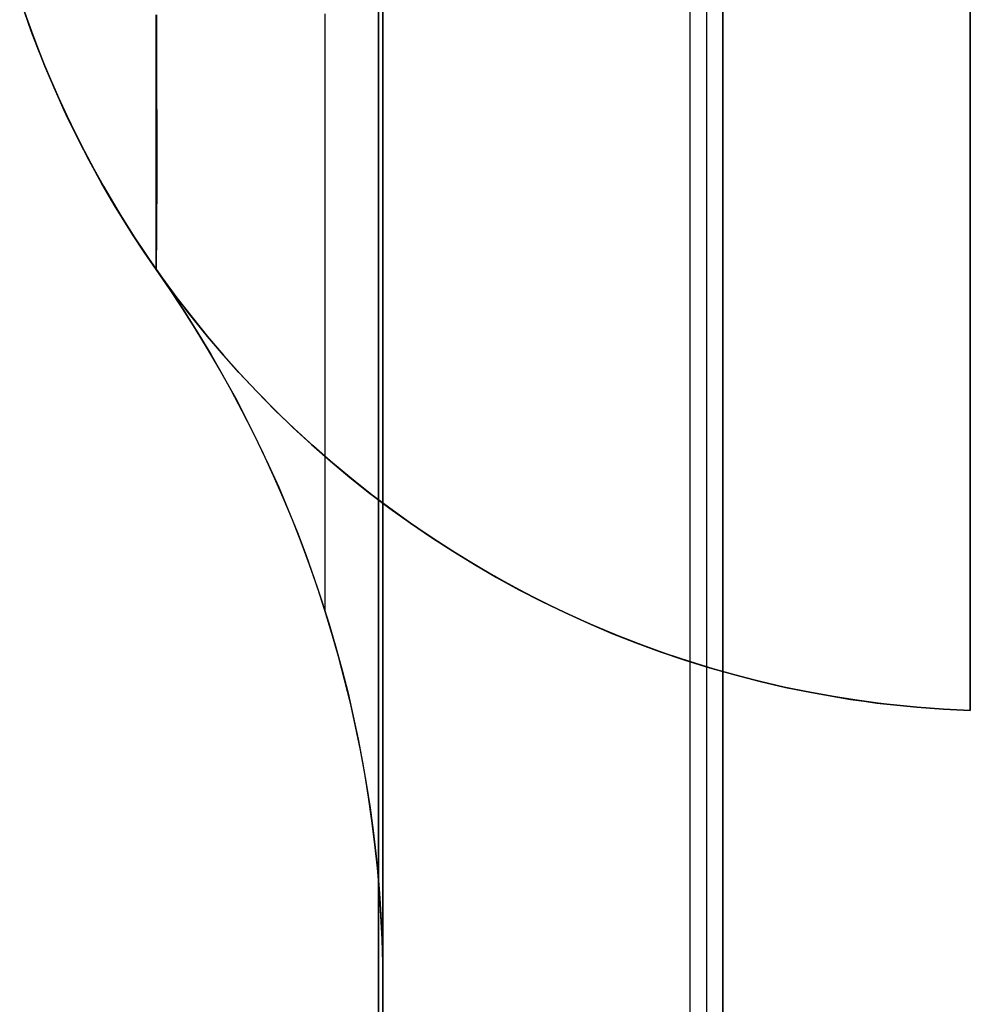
# Model space of a CAD drawing. Header units: millimetres. Extents: x -15 to 7, y 1 to 148.
# Tile 101 of 256: x -6.52 to -6.062, y 17.489 to 17.963. Entities that reach past the tile are written whole.
import ezdxf

# ---------------------------------------------------------------- set-up
doc = ezdxf.new("R2010")
doc.units = ezdxf.units.MM
doc.header["$MEASUREMENT"] = 0
doc.layers.add('Default', color=7, linetype='Continuous', true_color=0x000000)

msp = doc.modelspace()

# ---------------------------------------------------------------- linework, layer by layer
at = {"layer": 'Default', "color": 254, "true_color": 0xcad1ee}
for points in [[(-6.34722, 11.58881), (-6.34722, 100.44193)], [(-6.34722, 100.44193), (-6.34722, 11.58881)], [(-6.34722, 11.58881), (-6.34722, 100.44193)], [(-6.34722, 11.58881), (-6.34722, 100.44193)], [(-6.34722, 11.58881), (-6.34722, 100.44193)], [(-6.34722, 11.58881), (-6.34722, 100.44193)], [(-6.19722, 11.58881), (-6.19722, 100.44193)], [(-6.19722, 11.58881), (-6.19722, 100.44193)], [(-6.18937, 100.44193), (-6.18937, 11.58881)], [(-6.18937, 100.44193), (-6.18937, 11.58881)], [(-6.18151, 11.58881), (-6.18151, 100.44193)], [(-6.18151, 100.44193), (-6.18151, 11.58881)], [(-6.06245, 96.78991), (-6.06245, 17.6307)], [(-6.06245, 17.6307), (-6.06245, 96.78991)], [(-6.345, 69.63339), (-6.345, 16.35376)], [(-6.345, 16.35376), (-6.345, 69.63339)], [(-6.345, 16.35376), (-6.345, 69.63339)], [(-6.345, 17.20913), (-6.345, 18.07991)], [(-6.345, 18.07991), (-6.345, 17.20913)], [(-6.345, 17.20913), (-6.345, 18.07991)], [(-6.345, 18.07991), (-6.345, 17.20913)], [(-6.06245, 17.6307), (-6.07342, 17.6312), (-6.08446, 17.63195), (-6.09558, 17.63296), (-6.10676, 17.63422), (-6.11799, 17.63575), (-6.12927, 17.63755), (-6.14059, 17.63962), (-6.15194, 17.64196), (-6.16331, 17.64459), (-6.17469, 17.64751), (-6.18607, 17.65071), (-6.19743, 17.6542), (-6.20878, 17.65798), (-6.22009, 17.66205), (-6.23136, 17.66642), (-6.24258, 17.67109), (-6.25374, 17.67605), (-6.26481, 17.6813), (-6.2758, 17.68685), (-6.28669, 17.69269), (-6.29747, 17.69882), (-6.30813, 17.70523), (-6.31866, 17.71193), (-6.32904, 17.71891), (-6.33927, 17.72616), (-6.34933, 17.73368), (-6.35921, 17.74146), (-6.36891, 17.7495), (-6.37842, 17.75779), (-6.38772, 17.76633), (-6.3968, 17.77509), (-6.40566, 17.78409), (-6.41429, 17.79331), (-6.42267, 17.80273), (-6.43081, 17.81235), (-6.4387, 17.82217), (-6.44632, 17.83216), (-6.45368, 17.84233), (-6.46076, 17.85265), (-6.46757, 17.86312), (-6.47409, 17.87373), (-6.48034, 17.88446), (-6.48629, 17.89531), (-6.49195, 17.90626), (-6.49732, 17.91731), (-6.5024, 17.92843), (-6.50718, 17.93962), (-6.51166, 17.95088), (-6.51585, 17.96217), (-6.51975, 17.97351)], [(-6.51873, 17.97047), (-6.51556, 17.96136), (-6.51221, 17.95232), (-6.5087, 17.94335), (-6.50501, 17.93446), (-6.50115, 17.92564), (-6.49714, 17.91691), (-6.49296, 17.90828), (-6.48862, 17.89973), (-6.48412, 17.89129), (-6.47948, 17.88295), (-6.47468, 17.87471), (-6.46974, 17.86659), (-6.46466, 17.85858), (-6.45944, 17.85068), (-6.45409, 17.84291)], [(-6.51873, 17.97047), (-6.51556, 17.96136), (-6.51221, 17.95232), (-6.5087, 17.94335), (-6.50501, 17.93446), (-6.50115, 17.92564), (-6.49714, 17.91691), (-6.49296, 17.90828), (-6.48862, 17.89973), (-6.48412, 17.89129), (-6.47948, 17.88295), (-6.47468, 17.87471), (-6.46974, 17.86659), (-6.46466, 17.85858), (-6.45944, 17.85068), (-6.45409, 17.84291)], [(-6.51873, 17.97047), (-6.51556, 17.96136), (-6.51221, 17.95232), (-6.5087, 17.94335), (-6.50501, 17.93446), (-6.50115, 17.92564), (-6.49714, 17.91691), (-6.49296, 17.90828), (-6.48862, 17.89973), (-6.48412, 17.89129), (-6.47948, 17.88295), (-6.47468, 17.87471), (-6.46974, 17.86659), (-6.46466, 17.85858), (-6.45944, 17.85068), (-6.45409, 17.84291)], [(-6.51873, 17.97047), (-6.51556, 17.96136), (-6.51221, 17.95232), (-6.5087, 17.94335), (-6.50501, 17.93446), (-6.50115, 17.92564), (-6.49714, 17.91691), (-6.49296, 17.90828), (-6.48862, 17.89973), (-6.48412, 17.89129), (-6.47948, 17.88295), (-6.47468, 17.87471), (-6.46974, 17.86659), (-6.46466, 17.85858), (-6.45944, 17.85068), (-6.45409, 17.84291)], [(-6.45409, 17.84291), (-6.45984, 17.85128), (-6.46541, 17.85974), (-6.4708, 17.8683), (-6.476, 17.87694), (-6.48101, 17.88566), (-6.48583, 17.89446), (-6.49046, 17.90332), (-6.4949, 17.91225), (-6.49915, 17.92123), (-6.5032, 17.93027), (-6.50706, 17.93934), (-6.51073, 17.94846), (-6.5142, 17.95761), (-6.51748, 17.96679)], [(-6.45409, 17.84291), (-6.45984, 17.85128), (-6.46541, 17.85974), (-6.4708, 17.8683), (-6.476, 17.87694), (-6.48101, 17.88566), (-6.48583, 17.89446), (-6.49046, 17.90332), (-6.4949, 17.91225), (-6.49915, 17.92123), (-6.5032, 17.93027), (-6.50706, 17.93934), (-6.51073, 17.94846), (-6.5142, 17.95761), (-6.51748, 17.96679)], [(-6.345, 17.49794), (-6.34511, 17.50926), (-6.34543, 17.52061), (-6.34597, 17.53198), (-6.34672, 17.54336), (-6.3477, 17.55476), (-6.34889, 17.56615), (-6.3503, 17.57755), (-6.35194, 17.58893), (-6.35379, 17.60029), (-6.35587, 17.61163), (-6.35817, 17.62295), (-6.36068, 17.63422), (-6.36342, 17.64546), (-6.36637, 17.65664), (-6.36954, 17.66778), (-6.37292, 17.67885), (-6.37652, 17.68985), (-6.38033, 17.70078), (-6.38434, 17.71163), (-6.38856, 17.72239), (-6.39299, 17.73306), (-6.39761, 17.74364), (-6.40244, 17.75411), (-6.40745, 17.76448), (-6.41266, 17.77473), (-6.41805, 17.78486), (-6.42363, 17.79487), (-6.42938, 17.80476), (-6.43531, 17.81451), (-6.44141, 17.82412), (-6.44767, 17.83359), (-6.45409, 17.84291)], [(-6.345, 17.49794), (-6.34511, 17.50926), (-6.34543, 17.52061), (-6.34597, 17.53198), (-6.34672, 17.54336), (-6.3477, 17.55476), (-6.34889, 17.56615), (-6.3503, 17.57755), (-6.35194, 17.58893), (-6.35379, 17.60029), (-6.35587, 17.61163), (-6.35817, 17.62295), (-6.36068, 17.63422), (-6.36342, 17.64546), (-6.36637, 17.65664), (-6.36954, 17.66778), (-6.37292, 17.67885), (-6.37652, 17.68985), (-6.38033, 17.70078), (-6.38434, 17.71163), (-6.38856, 17.72239), (-6.39299, 17.73306), (-6.39761, 17.74364), (-6.40244, 17.75411), (-6.40745, 17.76448), (-6.41266, 17.77473), (-6.41805, 17.78486), (-6.42363, 17.79487), (-6.42938, 17.80476), (-6.43531, 17.81451), (-6.44141, 17.82412), (-6.44767, 17.83359), (-6.45409, 17.84291)], [(-6.345, 17.49794), (-6.34511, 17.50926), (-6.34543, 17.52061), (-6.34597, 17.53198), (-6.34672, 17.54336), (-6.3477, 17.55476), (-6.34889, 17.56615), (-6.3503, 17.57755), (-6.35194, 17.58893), (-6.35379, 17.60029), (-6.35587, 17.61163), (-6.35817, 17.62295), (-6.36068, 17.63422), (-6.36342, 17.64546), (-6.36637, 17.65664), (-6.36954, 17.66778), (-6.37292, 17.67885), (-6.37652, 17.68985), (-6.38033, 17.70078), (-6.38434, 17.71163), (-6.38856, 17.72239), (-6.39299, 17.73306), (-6.39761, 17.74364), (-6.40244, 17.75411), (-6.40745, 17.76448), (-6.41266, 17.77473), (-6.41805, 17.78486), (-6.42363, 17.79487), (-6.42938, 17.80476), (-6.43531, 17.81451), (-6.44141, 17.82412), (-6.44767, 17.83359), (-6.45409, 17.84291)], [(-6.345, 17.49794), (-6.34511, 17.50926), (-6.34543, 17.52061), (-6.34597, 17.53198), (-6.34672, 17.54336), (-6.3477, 17.55476), (-6.34889, 17.56615), (-6.3503, 17.57755), (-6.35194, 17.58893), (-6.35379, 17.60029), (-6.35587, 17.61163), (-6.35817, 17.62295), (-6.36068, 17.63422), (-6.36342, 17.64546), (-6.36637, 17.65664), (-6.36954, 17.66778), (-6.37292, 17.67885), (-6.37652, 17.68985), (-6.38033, 17.70078), (-6.38434, 17.71163), (-6.38856, 17.72239), (-6.39299, 17.73306), (-6.39761, 17.74364), (-6.40244, 17.75411), (-6.40745, 17.76448), (-6.41266, 17.77473), (-6.41805, 17.78486), (-6.42363, 17.79487), (-6.42938, 17.80476), (-6.43531, 17.81451), (-6.44141, 17.82412), (-6.44767, 17.83359), (-6.45409, 17.84291)], [(-6.45409, 17.84291), (-6.44719, 17.83288), (-6.4405, 17.82272), (-6.43404, 17.81246), (-6.4278, 17.80209), (-6.42179, 17.79162), (-6.416, 17.78106), (-6.41044, 17.77043), (-6.40512, 17.75971), (-6.40002, 17.74893), (-6.39516, 17.73809), (-6.39053, 17.7272), (-6.38613, 17.71626), (-6.38196, 17.70528), (-6.37803, 17.69427), (-6.37433, 17.68323), (-6.37086, 17.67218), (-6.36761, 17.66111), (-6.3646, 17.65004), (-6.36181, 17.63897), (-6.35925, 17.62791), (-6.3569, 17.61687), (-6.35478, 17.60584), (-6.35288, 17.59484), (-6.35119, 17.58388), (-6.34971, 17.57295), (-6.34844, 17.56206), (-6.34737, 17.55122), (-6.34651, 17.54044), (-6.34584, 17.52972), (-6.34537, 17.51905), (-6.34509, 17.50846), (-6.345, 17.49794)], [(-6.45409, 17.84291), (-6.44719, 17.83288), (-6.4405, 17.82272), (-6.43404, 17.81246), (-6.4278, 17.80209), (-6.42179, 17.79162), (-6.416, 17.78106), (-6.41044, 17.77043), (-6.40512, 17.75971), (-6.40002, 17.74893), (-6.39516, 17.73809), (-6.39053, 17.7272), (-6.38613, 17.71626), (-6.38196, 17.70528), (-6.37803, 17.69427), (-6.37433, 17.68323), (-6.37086, 17.67218), (-6.36761, 17.66111), (-6.3646, 17.65004), (-6.36181, 17.63897), (-6.35925, 17.62791), (-6.3569, 17.61687), (-6.35478, 17.60584), (-6.35288, 17.59484), (-6.35119, 17.58388), (-6.34971, 17.57295), (-6.34844, 17.56206), (-6.34737, 17.55122), (-6.34651, 17.54044), (-6.34584, 17.52972), (-6.34537, 17.51905), (-6.34509, 17.50846), (-6.345, 17.49794)], [(-6.345, 14.5615), (-6.345, 17.49794)]]:
    msp.add_lwpolyline(points, dxfattribs=at)
at = {"layer": 'Default', "color": 254, "true_color": 0xcad1ee, "extrusion": (1, 0, 0)}
for points in [[(18.07991, -56.79132), (18.04709, -56.77235), (18.01501, -56.75235), (17.98369, -56.73134), (17.95315, -56.70935), (17.9234, -56.68638), (17.89448, -56.66247), (17.86638, -56.63764), (17.83914, -56.61191), (17.81273, -56.58524), (17.78716, -56.55762), (17.76248, -56.52912), (17.73872, -56.49979), (17.71595, -56.4697), (17.6942, -56.4389), (17.67353, -56.40747), (17.65399, -56.37546), (17.63554, -56.34283), (17.61816, -56.30952), (17.60186, -56.2756), (17.58667, -56.24113), (17.57262, -56.20615), (17.55974, -56.17073), (17.54804, -56.13492), (17.53757, -56.09878), (17.52832, -56.06239), (17.52028, -56.02579), (17.51347, -55.98899), (17.50789, -55.95197), (17.50354, -55.91474), (17.50043, -55.87731), (17.49856, -55.83966), (17.49794, -55.8018)], [(17.84291, -63.34465), (17.84291, -81.6697)], [(17.84291, -44.48424), (17.84291, -55.8018)], [(17.6307, -30.64787), (17.6307, -21.26689)], [(17.49794, -55.8018), (17.49794, -44.48424)], [(17.49794, -81.6697), (17.49794, -63.34465)]]:
    msp.add_lwpolyline(points, dxfattribs=at)
at = {"layer": 'Default', "color": 254, "true_color": 0xcad1ee, "extrusion": (1, -2.84023e-15, 7.72852e-16)}
msp.add_lwpolyline([(17.49794, -44.48424), (17.49857, -44.44639), (17.50046, -44.40867), (17.50361, -44.3711), (17.50799, -44.33371), (17.51361, -44.29654), (17.52045, -44.25961), (17.5285, -44.22295), (17.53776, -44.1866), (17.54821, -44.15059), (17.55985, -44.11494), (17.57267, -44.07969), (17.58665, -44.04486), (17.6018, -44.01049), (17.61809, -43.97661), (17.63552, -43.94324), (17.65408, -43.91043), (17.67373, -43.87824), (17.69441, -43.84678), (17.71611, -43.81605), (17.7388, -43.78608), (17.76245, -43.75691), (17.78705, -43.72854), (17.81257, -43.70101), (17.83899, -43.67433), (17.86629, -43.64854), (17.89443, -43.62366), (17.92341, -43.5997), (17.95319, -43.5767), (17.98375, -43.55468), (18.01508, -43.53366), (18.04714, -43.51366), (18.07991, -43.49472)], dxfattribs=at)
at = {"layer": 'Default', "color": 254, "true_color": 0xcad1ee, "extrusion": (1, -4.8979e-15, -2.88062e-15)}
msp.add_lwpolyline([(18.07991, -82.65923), (18.04709, -82.64026), (18.01501, -82.62026), (17.98369, -82.59925), (17.95315, -82.57725), (17.9234, -82.55429), (17.89448, -82.53038), (17.86638, -82.50555), (17.83914, -82.47982), (17.81273, -82.45315), (17.78716, -82.42553), (17.76248, -82.39702), (17.73872, -82.36769), (17.71595, -82.3376), (17.6942, -82.30681), (17.67353, -82.27537), (17.65399, -82.24336), (17.63554, -82.21073), (17.61816, -82.17743), (17.60186, -82.14351), (17.58667, -82.10903), (17.57262, -82.07406), (17.55974, -82.03863), (17.54804, -82.00283), (17.53757, -81.96668), (17.52832, -81.93029), (17.52028, -81.8937), (17.51347, -81.85689), (17.50789, -81.81987), (17.50354, -81.78265), (17.50043, -81.74521), (17.49856, -81.70756), (17.49794, -81.6697)], dxfattribs=at)
at = {"layer": 'Default', "color": 254, "true_color": 0xcad1ee, "extrusion": (1, 2.84023e-15, -7.72852e-16)}
msp.add_lwpolyline([(17.49794, -63.34465), (17.49857, -63.3068), (17.50046, -63.26908), (17.50361, -63.23151), (17.50799, -63.19412), (17.51361, -63.15695), (17.52045, -63.12002), (17.5285, -63.08336), (17.53776, -63.04701), (17.54821, -63.011), (17.55985, -62.97535), (17.57267, -62.94009), (17.58665, -62.90527), (17.6018, -62.8709), (17.61809, -62.83702), (17.63552, -62.80365), (17.65408, -62.77083), (17.67373, -62.73865), (17.69441, -62.70718), (17.71611, -62.67646), (17.7388, -62.64649), (17.76245, -62.61731), (17.78705, -62.58895), (17.81257, -62.56141), (17.83899, -62.53474), (17.86629, -62.50895), (17.89443, -62.48406), (17.92341, -62.46011), (17.95319, -62.43711), (17.98375, -62.41509), (18.01508, -62.39406), (18.04714, -62.37407), (18.07991, -62.35512)], dxfattribs=at)
at = {"layer": 'Default', "color": 254, "true_color": 0xcad1ee, "extrusion": (7.30812e-13, 0.507274, 0.861785)}
msp.add_lwpolyline([(6.345, -37.48863), (6.34511, -37.49995), (6.34543, -37.5113), (6.34597, -37.52267), (6.34672, -37.53406), (6.3477, -37.54545), (6.34889, -37.55685), (6.3503, -37.56824), (6.35194, -37.57962), (6.35379, -37.59098), (6.35587, -37.60233), (6.35817, -37.61364), (6.36068, -37.62491), (6.36342, -37.63615), (6.36637, -37.64733), (6.36954, -37.65847), (6.37292, -37.66954), (6.37652, -37.68054), (6.38033, -37.69147), (6.38434, -37.70232), (6.38856, -37.71308), (6.39299, -37.72375), (6.39761, -37.73433), (6.40244, -37.7448), (6.40745, -37.75517), (6.41266, -37.76542), (6.41805, -37.77555), (6.42363, -37.78556), (6.42938, -37.79545), (6.43531, -37.8052), (6.4414, -37.81481), (6.44767, -37.82428), (6.45409, -37.8336)], dxfattribs=at)
at = {"layer": 'Default', "color": 254, "true_color": 0xcad1ee, "extrusion": (-6.04088e-13, 0.507274, 0.861785)}
msp.add_lwpolyline([(6.345, -47.05602), (6.34511, -47.06734), (6.34543, -47.07869), (6.34597, -47.09006), (6.34672, -47.10145), (6.3477, -47.11284), (6.34889, -47.12424), (6.3503, -47.13563), (6.35194, -47.14701), (6.35379, -47.15838), (6.35587, -47.16972), (6.35817, -47.18103), (6.36068, -47.19231), (6.36342, -47.20354), (6.36637, -47.21473), (6.36954, -47.22586), (6.37292, -47.23693), (6.37652, -47.24793), (6.38033, -47.25886), (6.38434, -47.26971), (6.38856, -47.28047), (6.39299, -47.29115), (6.39761, -47.30172), (6.40244, -47.3122), (6.40745, -47.32256), (6.41266, -47.33281), (6.41805, -47.34295), (6.42363, -47.35296), (6.42938, -47.36284), (6.43531, -47.37259), (6.4414, -47.3822), (6.44767, -47.39167), (6.45409, -47.401)], dxfattribs=at)
at = {"layer": 'Default', "color": 254, "true_color": 0xcad1ee, "extrusion": (8.88274e-13, -0.5067, 0.862123)}
msp.add_lwpolyline([(-6.345, -13.34554), (-6.34511, -13.33422), (-6.34543, -13.32287), (-6.34597, -13.3115), (-6.34672, -13.30011), (-6.3477, -13.28872), (-6.34889, -13.27732), (-6.3503, -13.26593), (-6.35194, -13.25455), (-6.35379, -13.24319), (-6.35587, -13.23184), (-6.35817, -13.22053), (-6.36068, -13.20925), (-6.36342, -13.19802), (-6.36637, -13.18683), (-6.36954, -13.1757), (-6.37292, -13.16463), (-6.37652, -13.15363), (-6.38033, -13.1427), (-6.38434, -13.13185), (-6.38856, -13.12109), (-6.39299, -13.11042), (-6.39761, -13.09984), (-6.40244, -13.08937), (-6.40745, -13.079), (-6.41266, -13.06875), (-6.41805, -13.05861), (-6.42363, -13.0486), (-6.42938, -13.03872), (-6.43531, -13.02897), (-6.4414, -13.01936), (-6.44767, -13.00989), (-6.45409, -13.00057)], dxfattribs=at)
at = {"layer": 'Default', "color": 254, "true_color": 0xcad1ee, "extrusion": (-6.86167e-13, -0.5067, 0.862123)}
msp.add_lwpolyline([(-6.345, -26.4528), (-6.34511, -26.44148), (-6.34543, -26.43013), (-6.34597, -26.41876), (-6.34672, -26.40738), (-6.3477, -26.39598), (-6.34889, -26.38459), (-6.3503, -26.3732), (-6.35194, -26.36181), (-6.35379, -26.35045), (-6.35587, -26.33911), (-6.35817, -26.3278), (-6.36068, -26.31652), (-6.36342, -26.30528), (-6.36637, -26.2941), (-6.36954, -26.28297), (-6.37292, -26.2719), (-6.37652, -26.2609), (-6.38033, -26.24997), (-6.38434, -26.23912), (-6.38856, -26.22835), (-6.39299, -26.21768), (-6.39761, -26.2071), (-6.40244, -26.19663), (-6.40745, -26.18626), (-6.41266, -26.17601), (-6.41805, -26.16588), (-6.42363, -26.15587), (-6.42938, -26.14599), (-6.43531, -26.13624), (-6.4414, -26.12663), (-6.44767, -26.11715), (-6.45409, -26.10783)], dxfattribs=at)
at = {"layer": 'Default', "color": 254, "true_color": 0xcad1ee}
for points in [[(-6.06245, 17.6307, -21.26689), (-6.06893, 17.63097, -21.26716), (-6.07539, 17.63132, -21.26751), (-6.08183, 17.63175, -21.26795), (-6.08825, 17.63227, -21.26846), (-6.09465, 17.63287, -21.26906), (-6.10104, 17.63355, -21.26974), (-6.1074, 17.6343, -21.2705), (-6.11374, 17.63514, -21.27133), (-6.12005, 17.63606, -21.27225), (-6.12635, 17.63706, -21.27325), (-6.13886, 17.63929, -21.27547), (-6.15128, 17.64183, -21.27801), (-6.16358, 17.64467, -21.28085), (-6.17578, 17.64781, -21.28399), (-6.18786, 17.65124, -21.28742), (-6.19981, 17.65497, -21.29114), (-6.21163, 17.65898, -21.29516), (-6.22332, 17.66328, -21.29945), (-6.23487, 17.66785, -21.30402), (-6.24627, 17.67269, -21.30886), (-6.25752, 17.67781, -21.31398), (-6.26863, 17.68319, -21.31936), (-6.27958, 17.68884, -21.32501), (-6.29037, 17.69474, -21.33091), (-6.30099, 17.7009, -21.33707), (-6.31143, 17.7073, -21.34348), (-6.32171, 17.71395, -21.35013), (-6.3318, 17.72084, -21.35702), (-6.3417, 17.72796, -21.36414), (-6.35142, 17.73531, -21.37149), (-6.36095, 17.74288, -21.37907), (-6.37028, 17.75067, -21.38686), (-6.3794, 17.75868, -21.39487), (-6.38832, 17.7669, -21.4031), (-6.39704, 17.77533, -21.41152), (-6.40553, 17.78396, -21.42015), (-6.41381, 17.79279, -21.42898), (-6.42172, 17.80164, -21.43784), (-6.42941, 17.81067, -21.44686), (-6.43686, 17.81986, -21.45605), (-6.44409, 17.8292, -21.4654), (-6.45108, 17.8387, -21.47489), (-6.45783, 17.84834, -21.48454), (-6.46434, 17.85813, -21.49432), (-6.47062, 17.86804, -21.50423), (-6.47665, 17.87809, -21.51427), (-6.48243, 17.88825, -21.52443), (-6.48797, 17.89853, -21.53471), (-6.49326, 17.90892, -21.5451), (-6.49829, 17.91941, -21.55558), (-6.50308, 17.92999, -21.56617), (-6.50761, 17.94067, -21.57684), (-6.51188, 17.95143, -21.5876), (-6.51589, 17.96229, -21.59846), (-6.51965, 17.97323, -21.60939)], [(-6.51965, 17.9732, -30.30534), (-6.51589, 17.96227, -30.31628), (-6.51188, 17.95141, -30.32714), (-6.50761, 17.94065, -30.3379), (-6.50308, 17.92997, -30.34857), (-6.49829, 17.91939, -30.35916), (-6.49326, 17.9089, -30.36965), (-6.48797, 17.89852, -30.38004), (-6.48243, 17.88824, -30.39032), (-6.47665, 17.87808, -30.40048), (-6.47062, 17.86804, -30.41052), (-6.46434, 17.85812, -30.42044), (-6.45783, 17.84834, -30.43022), (-6.45108, 17.8387, -30.43987), (-6.44409, 17.8292, -30.44937), (-6.43686, 17.81986, -30.45871), (-6.42941, 17.81067, -30.4679), (-6.42172, 17.80164, -30.47693), (-6.41381, 17.79279, -30.48578), (-6.40553, 17.78396, -30.49461), (-6.39704, 17.77533, -30.50324), (-6.38832, 17.7669, -30.51166), (-6.3794, 17.75868, -30.51988), (-6.37028, 17.75067, -30.52789), (-6.36095, 17.74287, -30.53569), (-6.35142, 17.73529, -30.54326), (-6.3417, 17.72794, -30.55061), (-6.3318, 17.72082, -30.55773), (-6.32171, 17.71393, -30.56462), (-6.31143, 17.70728, -30.57126), (-6.30099, 17.70088, -30.57767), (-6.29037, 17.69472, -30.58382), (-6.27958, 17.68881, -30.58973), (-6.26863, 17.68317, -30.59538), (-6.25752, 17.67778, -30.60076), (-6.24627, 17.67267, -30.60587), (-6.23487, 17.66782, -30.61072), (-6.22332, 17.66325, -30.61529), (-6.21163, 17.65896, -30.61959), (-6.19981, 17.65495, -30.6236), (-6.18786, 17.65123, -30.62733), (-6.17578, 17.64779, -30.63076), (-6.16358, 17.64465, -30.6339), (-6.15128, 17.64181, -30.63674), (-6.13886, 17.63928, -30.63928), (-6.12635, 17.63705, -30.64151), (-6.12005, 17.63606, -30.64251), (-6.11374, 17.63514, -30.64342), (-6.1074, 17.6343, -30.64426), (-6.10104, 17.63354, -30.64502), (-6.09465, 17.63286, -30.6457), (-6.08825, 17.63227, -30.6463), (-6.08183, 17.63175, -30.64682), (-6.07539, 17.63132, -30.64725), (-6.06893, 17.63097, -30.6476), (-6.06245, 17.6307, -30.64787)], [(-6.45409, 17.84291, -44.48424), (-6.45409, 17.84336, -44.45778), (-6.45409, 17.84468, -44.43144), (-6.45409, 17.84688, -44.40524), (-6.4541, 17.84995, -44.37918), (-6.4541, 17.85387, -44.35329), (-6.4541, 17.85864, -44.32759), (-6.4541, 17.86426, -44.30209), (-6.4541, 17.87072, -44.27682), (-6.4541, 17.878, -44.25179), (-6.45409, 17.88611, -44.22702), (-6.45408, 17.89503, -44.20252), (-6.45407, 17.90477, -44.17832), (-6.45406, 17.91531, -44.15444), (-6.45406, 17.92666, -44.13089), (-6.45405, 17.9388, -44.10769), (-6.45405, 17.95173, -44.08486), (-6.45404, 17.96543, -44.06248)], [(-6.45409, 17.84291, -63.34465), (-6.45409, 17.84336, -63.31819), (-6.45409, 17.84468, -63.29185), (-6.45409, 17.84688, -63.26564), (-6.4541, 17.84995, -63.23959), (-6.4541, 17.85387, -63.2137), (-6.4541, 17.85864, -63.188), (-6.4541, 17.86426, -63.1625), (-6.4541, 17.87072, -63.13723), (-6.4541, 17.878, -63.1122), (-6.45409, 17.88611, -63.08742), (-6.45408, 17.89503, -63.06293), (-6.45407, 17.90477, -63.03873), (-6.45406, 17.91531, -63.01485), (-6.45406, 17.92666, -62.9913), (-6.45405, 17.9388, -62.9681), (-6.45405, 17.95173, -62.94527), (-6.45404, 17.96543, -62.92288)], [(-6.45398, 17.96539, -62.92305), (-6.45393, 17.95178, -62.94537), (-6.45391, 17.94454, -62.95796), (-6.45389, 17.93775, -62.97027), (-6.45386, 17.9254, -62.99408), (-6.45384, 17.91453, -63.0169), (-6.45383, 17.90491, -63.03883), (-6.45382, 17.89463, -63.06443), (-6.45383, 17.88564, -63.08921), (-6.45385, 17.87776, -63.11351), (-6.45388, 17.87077, -63.13766), (-6.45392, 17.86452, -63.16202), (-6.45396, 17.85896, -63.18696), (-6.454, 17.85411, -63.21288), (-6.45403, 17.84997, -63.24016), (-6.45406, 17.84711, -63.26394), (-6.45408, 17.84488, -63.28914), (-6.45409, 17.84405, -63.30234), (-6.45409, 17.84343, -63.31597), (-6.45409, 17.84305, -63.33006), (-6.45409, 17.84291, -63.34465)], [(-6.45398, 17.96539, -44.06264), (-6.45393, 17.95178, -44.08496), (-6.45391, 17.94454, -44.09756), (-6.45389, 17.93775, -44.10986), (-6.45386, 17.9254, -44.13368), (-6.45384, 17.91453, -44.1565), (-6.45383, 17.90491, -44.17842), (-6.45382, 17.89463, -44.20402), (-6.45383, 17.88564, -44.2288), (-6.45385, 17.87776, -44.2531), (-6.45388, 17.87077, -44.27726), (-6.45392, 17.86452, -44.30162), (-6.45396, 17.85896, -44.32656), (-6.454, 17.85411, -44.35247), (-6.45403, 17.84997, -44.37975), (-6.45406, 17.84711, -44.40353), (-6.45408, 17.84488, -44.42873), (-6.45409, 17.84405, -44.44193), (-6.45409, 17.84343, -44.45556), (-6.45409, 17.84305, -44.46966), (-6.45409, 17.84291, -44.48424)], [(-6.45409, 17.84291, -55.8018), (-6.45409, 17.84336, -55.82792), (-6.45407, 17.84468, -55.85403), (-6.45406, 17.84687, -55.88009), (-6.45404, 17.84993, -55.90608), (-6.45403, 17.85385, -55.93195), (-6.45401, 17.85863, -55.9577), (-6.454, 17.86425, -55.98327), (-6.454, 17.87071, -56.00864), (-6.454, 17.878, -56.03378), (-6.454, 17.88612, -56.05866), (-6.45401, 17.89505, -56.08324), (-6.45402, 17.90478, -56.1075), (-6.45403, 17.91529, -56.13141), (-6.45404, 17.92659, -56.15494), (-6.45405, 17.93865, -56.17805), (-6.45405, 17.95147, -56.20072), (-6.45404, 17.96505, -56.22295)], [(-6.45409, 17.84291, -81.6697), (-6.45409, 17.84336, -81.69582), (-6.45407, 17.84468, -81.72193), (-6.45406, 17.84687, -81.74799), (-6.45404, 17.84993, -81.77398), (-6.45403, 17.85385, -81.79986), (-6.45401, 17.85863, -81.8256), (-6.454, 17.86425, -81.85117), (-6.454, 17.87071, -81.87654), (-6.454, 17.878, -81.90168), (-6.454, 17.88612, -81.92656), (-6.45401, 17.89505, -81.95114), (-6.45402, 17.90478, -81.9754), (-6.45403, 17.91529, -81.99931), (-6.45404, 17.92659, -82.02284), (-6.45405, 17.93865, -82.04595), (-6.45405, 17.95147, -82.06863), (-6.45404, 17.96505, -82.09085)], [(-6.37293, 17.96594, -43.8033), (-6.37293, 17.94374, -43.82568), (-6.37293, 17.92228, -43.84879), (-6.37293, 17.90158, -43.87261), (-6.37293, 17.88168, -43.89712), (-6.37293, 17.86258, -43.92229), (-6.37293, 17.84431, -43.94811), (-6.37293, 17.82689, -43.97456), (-6.37293, 17.81035, -44.00162), (-6.37293, 17.79472, -44.02921), (-6.37293, 17.78004, -44.05724), (-6.37293, 17.76632, -44.0857), (-6.37293, 17.75357, -44.11456), (-6.37293, 17.7418, -44.1438), (-6.37293, 17.73101, -44.1734), (-6.37293, 17.72121, -44.20334), (-6.37293, 17.7124, -44.23359), (-6.37293, 17.70461, -44.26413), (-6.37293, 17.69783, -44.29494), (-6.37293, 17.69207, -44.326), (-6.37293, 17.68734, -44.35728), (-6.37293, 17.68365, -44.38877), (-6.37293, 17.681, -44.42044), (-6.37293, 17.6794, -44.45227), (-6.37293, 17.67887, -44.48424)], [(-6.37293, 17.96594, -62.6637), (-6.37293, 17.94374, -62.68609), (-6.37293, 17.92228, -62.7092), (-6.37293, 17.90158, -62.73302), (-6.37293, 17.88168, -62.75752), (-6.37293, 17.86258, -62.7827), (-6.37293, 17.84431, -62.80852), (-6.37293, 17.82689, -62.83497), (-6.37293, 17.81035, -62.86203), (-6.37293, 17.79472, -62.88962), (-6.37293, 17.78004, -62.91765), (-6.37293, 17.76632, -62.94611), (-6.37293, 17.75357, -62.97497), (-6.37293, 17.7418, -63.00421), (-6.37293, 17.73101, -63.03381), (-6.37293, 17.72121, -63.06374), (-6.37293, 17.7124, -63.09399), (-6.37293, 17.70461, -63.12453), (-6.37293, 17.69783, -63.15535), (-6.37293, 17.69207, -63.18641), (-6.37293, 17.68734, -63.21769), (-6.37293, 17.68365, -63.24918), (-6.37293, 17.681, -63.28085), (-6.37293, 17.6794, -63.31268), (-6.37293, 17.67887, -63.34465)], [(-6.37287, 17.67868, -55.8018), (-6.37287, 17.67922, -55.83337), (-6.37287, 17.68083, -55.86492), (-6.37287, 17.6835, -55.89641), (-6.37287, 17.68722, -55.92781), (-6.37287, 17.69198, -55.95909), (-6.37287, 17.69776, -55.99019), (-6.37287, 17.70457, -56.0211), (-6.37287, 17.71238, -56.05176), (-6.37287, 17.72119, -56.08214), (-6.37287, 17.73098, -56.11221), (-6.37287, 17.74175, -56.14193), (-6.37287, 17.75349, -56.17127), (-6.37287, 17.76618, -56.20017), (-6.37287, 17.77981, -56.22862), (-6.37287, 17.79437, -56.25656), (-6.37287, 17.80986, -56.28397), (-6.37287, 17.82627, -56.31084), (-6.37287, 17.84361, -56.33716), (-6.37287, 17.86183, -56.36292), (-6.37287, 17.88092, -56.38807), (-6.37287, 17.90085, -56.41261), (-6.37287, 17.92159, -56.43649), (-6.37287, 17.94311, -56.45969), (-6.37287, 17.9654, -56.48218)], [(-6.37287, 17.67868, -81.6697), (-6.37287, 17.67922, -81.70127), (-6.37287, 17.68083, -81.73282), (-6.37287, 17.6835, -81.76432), (-6.37287, 17.68722, -81.79572), (-6.37287, 17.69198, -81.82699), (-6.37287, 17.69776, -81.8581), (-6.37287, 17.70457, -81.889), (-6.37287, 17.71238, -81.91966), (-6.37287, 17.72119, -81.95005), (-6.37287, 17.73098, -81.98012), (-6.37287, 17.74175, -82.00984), (-6.37287, 17.75349, -82.03917), (-6.37287, 17.76618, -82.06808), (-6.37287, 17.77981, -82.09652), (-6.37287, 17.79437, -82.12446), (-6.37287, 17.80986, -82.15187), (-6.37287, 17.82627, -82.17874), (-6.37287, 17.84361, -82.20506), (-6.37287, 17.86183, -82.23082), (-6.37287, 17.88092, -82.25598), (-6.37287, 17.90085, -82.28051), (-6.37287, 17.92159, -82.30439), (-6.37287, 17.94311, -82.32759), (-6.37287, 17.9654, -82.35009)]]:
    msp.add_polyline3d(points, dxfattribs=at)

doc.saveas('drawing.dxf')
